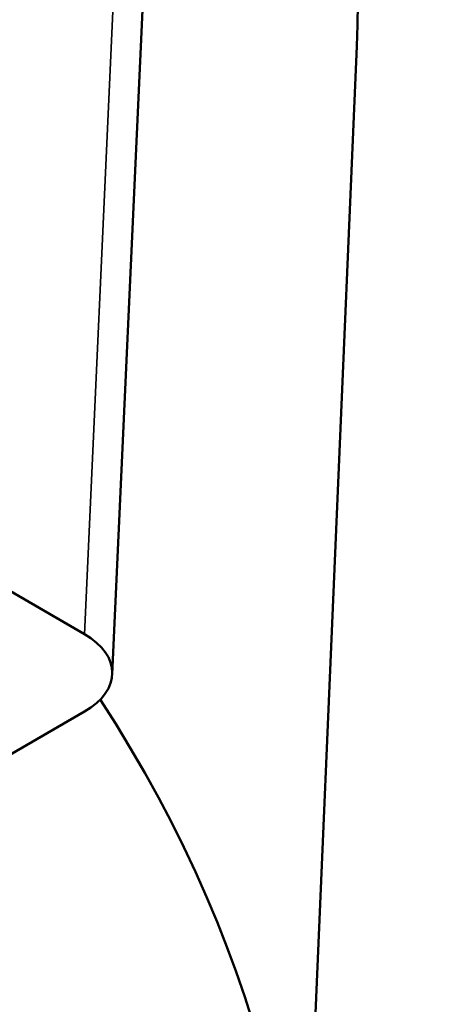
# Model space of a CAD drawing. Header units: millimetres. Extents: x 30 to 1646, y 30 to 1265.
# Tile 9 of 137: x 308 to 317, y 123 to 144. Entities that reach past the tile are written whole.
import ezdxf

# ---------------------------------------------------------------- set-up
doc = ezdxf.new("R2010")
doc.units = ezdxf.units.MM
doc.header["$LTSCALE"] = 6
doc.layers.add('Visible (ISO)', color=7, linetype='Continuous', lineweight=50)
doc.layers.add('Visible Narrow (ISO)', color=7, linetype='Continuous', lineweight=35)

msp = doc.modelspace()

# ---------------------------------------------------------------- linework, layer by layer
at = {"layer": 'Visible (ISO)'}
for p, q in [((309.9698, 130.2287), (311.4327, 162.1986)), ((313.9215, 115.3045), (315.126, 143.4589)), ((309.3844, 131.0758), (307.6907, 132.0537)), ((303.7403, 126.1842), (309.3851, 129.4432))]:
    msp.add_line(p, q, dxfattribs=at)
for centre, major_axis, ratio, start_param, end_param in [((247.6466, 144.4212), (67.5, 0), 0.5773503, 6.2584901, 6.6260094), ((307.9691, 130.2597), (2.0014, -0.0008), 0.5769986, 5.4985717, 7.0687871), ((247.6466, 116.2496), (66.2951, 0), 0.5773503, 5.7425491, 6.6421464), ((247.6466, 112.1696), (61.1206, 0), 0.5773503, 5.7663122, 6.6915924)]:
    msp.add_ellipse(centre, major_axis=major_axis, ratio=ratio, start_param=start_param, end_param=end_param, dxfattribs=at)
at = {"layer": 'Visible Narrow (ISO)'}
msp.add_line((310.8472, 163.0458), (309.3844, 131.0758), dxfattribs=at)

doc.saveas('drawing.dxf')
